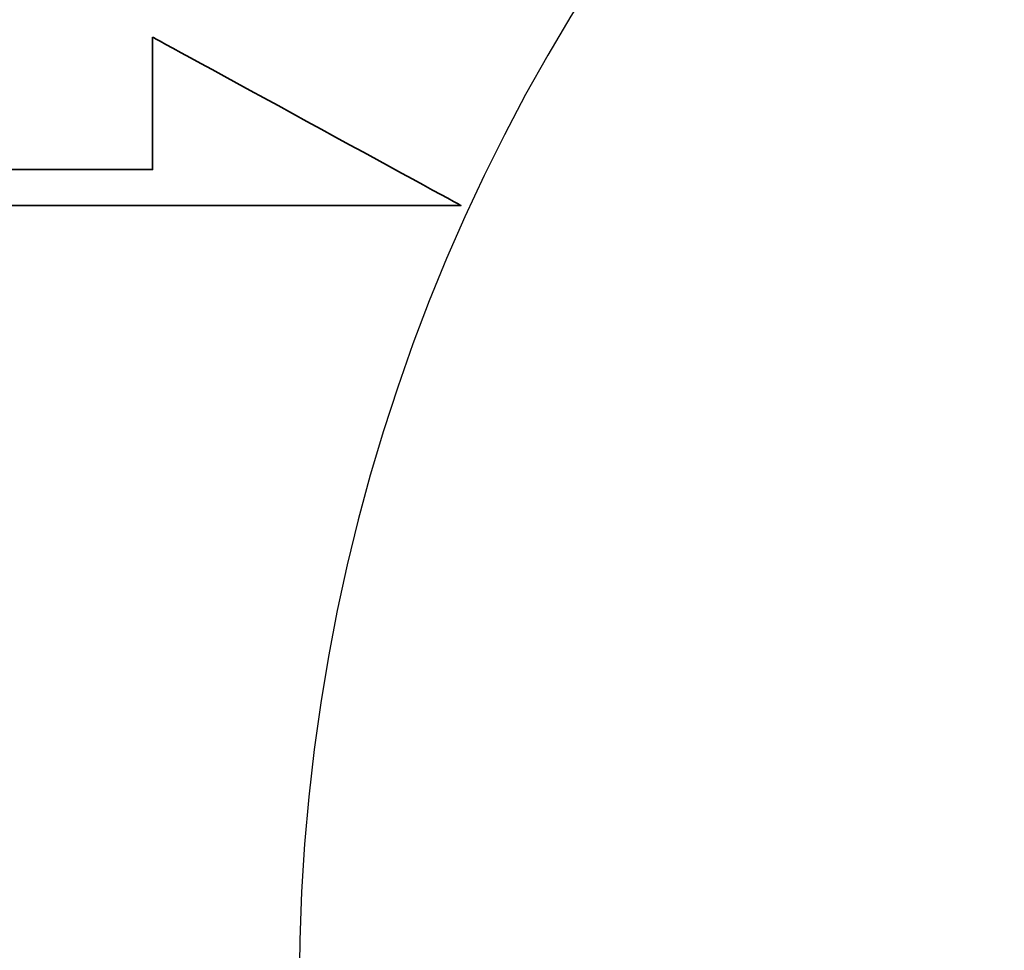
# Model space of a CAD drawing. Header units: millimetres. Extents: x 249 to 1239, y 191 to 266.
# Tile 47 of 55: x 325.98 to 327.29, y 224.74 to 225.98. Entities that reach past the tile are written whole.
import ezdxf

# ---------------------------------------------------------------- set-up
doc = ezdxf.new("R2010")
doc.units = ezdxf.units.MM
doc.header["$LTSCALE"] = 0.1
for name, color, linetype in [('DIM', 4, 'CONTINUOUS'), ('layer 1', 7, 'CONTINUOUS'), ('OUT', 3, 'CONTINUOUS')]:
    doc.layers.add(name, color=color, linetype=linetype)

# ---------------------------------------------------------------- blocks, each defined once
blk = doc.blocks.new('TBI MOTION logo(完整正式版)')
at = {"layer": 'layer 1', "color": 22, "lineweight": 35}
blk.add_open_spline([(75.90875, -9.47875), (75.90875, -9.47875), (75.90875, -12.28625), (75.90875, -12.28625), (75.90875, -12.28625), (75.90875, -12.28625), (75.90875, -12.47875), (75.90875, -12.47875), (75.90875, -12.47875), (75.90875, -12.47875), (75.71625, -12.47875), (75.71625, -12.47875), (75.71625, -12.47875), (75.71625, -12.47875), (-88.32875, -12.47875), (-88.32875, -12.47875), (-88.32875, -12.47875), (-88.32875, -12.47875), (-88.32875, -13.29375), (-88.32875, -13.29375), (-88.32875, -13.29375), (-88.32875, -13.29375), (82.89125, -13.29375), (82.89125, -13.29375), (82.89125, -13.29375), (82.89125, -13.29375), (75.90875, -9.47875), (75.90875, -9.47875)], degree=3, knots=[0, 0, 0, 0, 0.14285714, 0.14285714, 0.14285714, 0.14285715, 0.28571429, 0.28571429, 0.28571429, 0.2857143, 0.42857143, 0.42857143, 0.42857143, 0.42857144, 0.57142857, 0.57142857, 0.57142857, 0.57142858, 0.71428571, 0.71428571, 0.71428571, 0.71428572, 0.85714286, 0.85714286, 0.85714286, 0.85714287, 1, 1, 1, 1], dxfattribs=at)

msp = doc.modelspace()

# ---------------------------------------------------------------- linework, layer by layer
at = {"layer": 'OUT', "color": 7}
msp.add_arc((328.8528, 224.6867), 2.5, 90, 270, dxfattribs=at)

# ---------------------------------------------------------------- block references
at = {"layer": 'DIM', "color": 7, "xscale": 0.0588462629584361, "yscale": 0.0588462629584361, "zscale": 0.0588462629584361}
msp.add_blockref('TBI MOTION logo(完整正式版)', (321.6906, 226.5127), dxfattribs=at)

doc.saveas('drawing.dxf')
